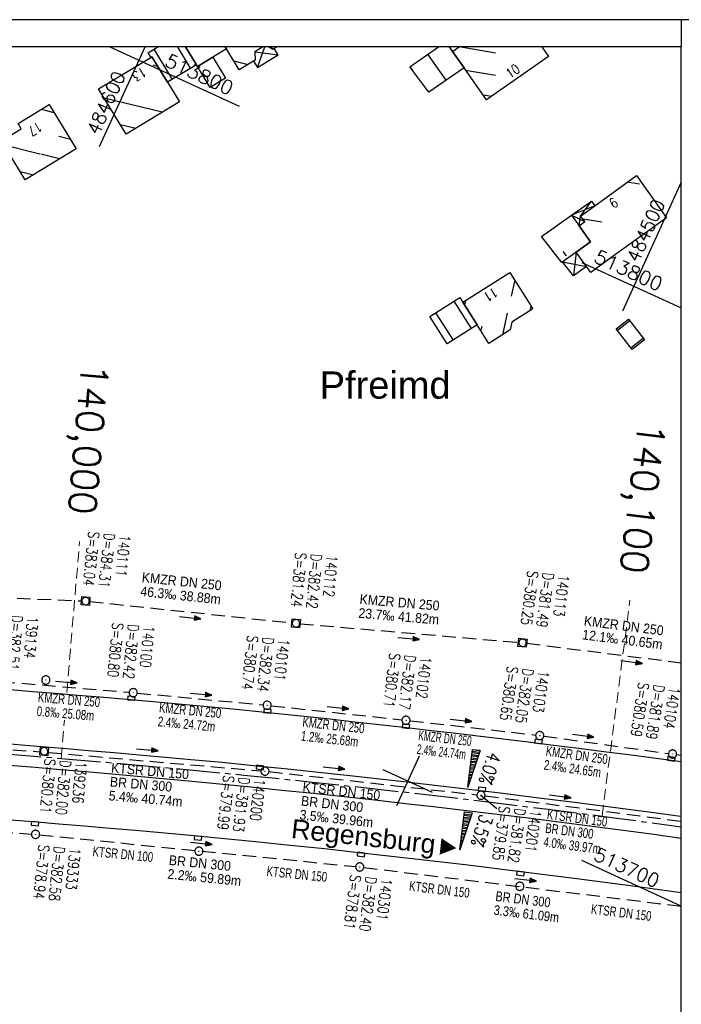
# Model space of a CAD drawing. Extents: x 4513183 to 4514318, y 5485253 to 5485550.
# Tile 7 of 8: x 4514012 to 4514133, y 5485369 to 5485550. Entities that reach past the tile are written whole.
import ezdxf
from ezdxf.enums import TextEntityAlignment as Align

# ---------------------------------------------------------------- set-up
doc = ezdxf.new("R2010")
doc.units = 0
doc.header["$LTSCALE"] = 10
doc.header["$MEASUREMENT"] = 0
for name, pattern in [('ACHSE', [5.5, 4, -0.5, 0.5, -0.5]), ('LT00', [0]), ('LT17', [0.15, 0.1, -0.05]), ('STRICHLINIE2', [0.375, 0.25, -0.125])]:
    doc.linetypes.add(name, pattern=pattern)
doc.layers.get('0').update_dxf_attribs({"linetype": 'LT00'})
for name, color, linetype in [('-BESCH', 7, 'STRICHLINIE2'), ('-BKAN014', 140, 'LT00'), ('-BKAN016-1', 140, 'LT00'), ('-BSCH014', 5, 'LT00'), ('-BSCH016', 5, 'LT00'), ('-Halt-Pfeil', 4, 'LT00'), ('-ORTSBEZEICHNUNG', 152, 'Continuous'), ('-RICHTUNG-NAME', 250, 'Continuous'), ('A-TEXT-KILOMETER', 30, 'LT17'), ('AX-020', 250, 'ACHSE'), ('DFK_BEB_SCHR', 254, 'LT00'), ('DFK_BEBAUUNG', 250, 'LT00'), ('DFK_HAUS_NR', 250, 'Continuous'), ('QUER_OST', 11, 'LT00'), ('QUER_WEST', 11, 'LT00'), ('RAHMEN', 250, 'Continuous'), ('V_AFBR_BAB', 250, 'LT00'), ('V_KA_MULD', 182, 'LT00'), ('V_KA_PRUF', 182, 'LT00'), ('V_RASTER', 250, 'LT00'), ('V_SINKK', 182, 'LT00')]:
    doc.layers.add(name, color=color, linetype=linetype)
doc.styles.add('Arial', font='arial.ttf')
doc.styles.add('Haltungsbeschriftung', font='arial.ttf', dxfattribs={"width": 0.75})
doc.styles.add('Kilometrierung', font='romans.shx')
doc.styles.add('ROMANS', font='romans.shx')
doc.styles.add('schachtbeschriftung', font='romans.shx', dxfattribs={"width": 0.75, "height": 0.2})
doc.styles.get("Standard").update_dxf_attribs({"font": 'romans.shx', "width": 0.8})

# ---------------------------------------------------------------- blocks, each defined once
blk = doc.blocks.new('SYMB0003')
at = {"color": 0, "linetype": 'ByBlock'}
for p, q in [((-0.015712, 0), (0.010166, 0.012015)), ((0, -0.021257), (-0.015712, 0)), ((0.010166, 0.012015), (0, -0.021257))]:
    blk.add_line(p, q, dxfattribs=at)
for points in [[(-0.031395, 0.499013), (-0.093691, 0.491144), (-0.154509, 0.475528), (-0.21289, 0.452414), (-0.267913, 0.422164), (-0.318712, 0.385257), (-0.364484, 0.342274), (-0.404509, 0.293893), (-0.438154, 0.240877), (-0.464888, 0.184062), (-0.484292, 0.124345), (-0.496058, 0.062667), (-0.5, 0)], [(-0.5, 0), (-0.496058, -0.062667), (-0.484292, -0.124345), (-0.464888, -0.184062), (-0.438154, -0.240877), (-0.404509, -0.293893), (-0.364485, -0.342274), (-0.318712, -0.385257), (-0.267914, -0.422164), (-0.21289, -0.452414), (-0.154509, -0.475529), (-0.093691, -0.491144), (-0.031395, -0.499014), (0.031395, -0.499014)], [(0.5, 0), (0.496057, 0.062667), (0.484292, 0.124345), (0.464888, 0.184062), (0.438153, 0.240877), (0.404509, 0.293893), (0.364484, 0.342274), (0.318712, 0.385257), (0.267913, 0.422164), (0.21289, 0.452414), (0.154509, 0.475528), (0.093691, 0.491144), (0.031395, 0.499013), (-0.031395, 0.499013)], [(0.031395, -0.499014), (0.093691, -0.491144), (0.154509, -0.475529), (0.21289, -0.452414), (0.267914, -0.422164), (0.318712, -0.385257), (0.364485, -0.342274), (0.404509, -0.293893), (0.438154, -0.240877), (0.464889, -0.184062), (0.484292, -0.124345), (0.496058, -0.062667), (0.5, 0)]]:
    blk.add_lwpolyline(points, dxfattribs=at)
blk = doc.blocks.new('SYMB1210')
at = {"color": 0, "linetype": 'ByBlock'}
blk.add_line((0.018815, -0.179014), (0.055623, -0.17119), dxfattribs=at)
for points in [[(-0.2, -0.2), (-0.2, 0.2), (0.2, 0.2), (0.2, -0.2), (-0.2, -0.2)], [(0.018815, 0.179014), (-0.018815, 0.179014), (-0.055623, 0.17119), (-0.09, 0.155885), (-0.120444, 0.133766), (-0.145623, 0.105801), (-0.164438, 0.073213), (-0.176067, 0.037424), (-0.18, 0)], [(-0.18, 0), (-0.176067, -0.037424), (-0.164438, -0.073213), (-0.145623, -0.105801), (-0.120444, -0.133766), (-0.09, -0.155885), (-0.055623, -0.17119), (-0.018815, -0.179014), (0.018815, -0.179014)], [(0.18, 0), (0.176067, 0.037424), (0.164438, 0.073213), (0.145623, 0.105801), (0.120444, 0.133766), (0.09, 0.155885), (0.055623, 0.17119), (0.018815, 0.179014)], [(0.055623, -0.17119), (0.09, -0.155885), (0.120444, -0.133766), (0.145623, -0.105801), (0.164438, -0.073213), (0.176067, -0.037424), (0.18, 0)]]:
    blk.add_lwpolyline(points, dxfattribs=at)
blk = doc.blocks.new('SYMB0652')
at = {"color": 0, "linetype": 'ByBlock'}
blk.add_lwpolyline([(-0.15, -0.075), (0.15, -0.075), (0.15, 0.075), (-0.15, 0.075), (-0.15, -0.075)], dxfattribs=at)
blk = doc.blocks.new('SYMB0070')
at = {"color": 0, "linetype": 'ByBlock'}
for p, q in [((-0.5, 0), (0.2, 0)), ((0.5, 0), (0.2, 0.1)), ((0.2, 0.1), (0.2, 0)), ((0.468, 0), (0.21, 0.086)), ((0.21, 0.086), (0.21, -0.086)), ((0.21, -0.086), (0.468, 0)), ((0.22, -0.072), (0.437, 0)), ((0.23, -0.058), (0.405, 0)), ((0.24, -0.045), (0.374, 0)), ((0.342, 0), (0.25, 0.031)), ((0.25, 0.031), (0.25, -0.031)), ((0.25, -0.031), (0.342, 0)), ((0.26, -0.017), (0.31, 0)), ((0.27, -0.003), (0.279, 0))]:
    blk.add_line(p, q, dxfattribs=at)
for points in [[(0.2, 0), (0.2, -0.1), (0.5, 0)], [(0.437, 0), (0.22, 0.072), (0.22, -0.072)], [(0.405, 0), (0.23, 0.058), (0.23, -0.058)], [(0.374, 0), (0.24, 0.045), (0.24, -0.045)], [(0.31, 0), (0.26, 0.017), (0.26, -0.017)], [(0.279, 0), (0.27, 0.003), (0.27, -0.003)]]:
    blk.add_lwpolyline(points, dxfattribs=at)

msp = doc.modelspace()

# ---------------------------------------------------------------- linework, layer by layer
at = {"layer": '-BESCH'}
for p, q in [((4513981.26, 5485445.03), (4514023.08, 5485443.3)), ((4514024.58, 5485443.19), (4514061.75, 5485439.26)), ((4514063.24, 5485439.11), (4514103.42, 5485435.67)), ((4514104.91, 5485435.52), (4514133.35, 5485431.92)), ((4514008.36, 5485428.47), (4514031.85, 5485426.5)), ((4514033.35, 5485426.36), (4514056.46, 5485424.19)), ((4514057.96, 5485424.04), (4514082, 5485421.44)), ((4514083.49, 5485421.28), (4514106.58, 5485418.64)), ((4513988, 5485417.71), (4514015.48, 5485415.56)), ((4514108.06, 5485418.45), (4514131, 5485415.25)), ((4514016.97, 5485415.44), (4514056.06, 5485412.06)), ((4514132.48, 5485415.04), (4514133.35, 5485414.92)), ((4514057.55, 5485411.92), (4514095.78, 5485407.66)), ((4514097.27, 5485407.48), (4514133.35, 5485402.81)), ((4513985.5, 5485402.45), (4514013.89, 5485400.43)), ((4514015.38, 5485400.3), (4514073.48, 5485394.47)), ((4514074.97, 5485394.3), (4514133.35, 5485387.18))]:
    msp.add_line(p, q, dxfattribs=at)
at = {"layer": '-BSCH014'}
msp.add_line((4514096.52, 5485407.58), (4514099.43, 5485405.14), dxfattribs=at)
at = {"layer": 'A-TEXT-KILOMETER', "lineweight": 0, "ltscale": 2}
for p, q in [((4514020.38, 5485426.49), (4514022.73, 5485454.2)), ((4514118.77, 5485403.74), (4514123.9, 5485443.41)), ((4514019.35, 5485414.35), (4514019.94, 5485421.39))]:
    msp.add_line(p, q, dxfattribs=at)
at = {"layer": 'AX-020', "ltscale": 0.2, "flags": 128}
msp.add_lwpolyline([(4513208.35, 5485369.65), (4513216.73, 5485371.26), (4513231.97, 5485374.12), (4513247.23, 5485376.89), (4513262.5, 5485379.59), (4513277.79, 5485382.21), (4513293.08, 5485384.76), (4513308.4, 5485387.22), (4513323.72, 5485389.6), (4513339.06, 5485391.91), (4513354.41, 5485394.13), (4513369.76, 5485396.28), (4513385.14, 5485398.34), (4513400.52, 5485400.33), (4513415.91, 5485402.24), (4513431.31, 5485404.07), (4513446.72, 5485405.82), (4513462.14, 5485407.49), (4513477.56, 5485409.08), (4513493, 5485410.59), (4513508.44, 5485412.02), (4513523.89, 5485413.37), (4513539.35, 5485414.64), (4513554.81, 5485415.83), (4513570.28, 5485416.95), (4513585.75, 5485417.98), (4513601.23, 5485418.93), (4513616.72, 5485419.8), (4513632.2, 5485420.6), (4513647.7, 5485421.31), (4513663.19, 5485421.94), (4513678.69, 5485422.49), (4513694.19, 5485422.97), (4513709.7, 5485423.36), (4513725.2, 5485423.67), (4513740.71, 5485423.91), (4513756.22, 5485424.06), (4513771.73, 5485424.13), (4513787.23, 5485424.12), (4513802.74, 5485424.04), (4513818.25, 5485423.87), (4513833.76, 5485423.62), (4513849.26, 5485423.3), (4513864.77, 5485422.89), (4513880.27, 5485422.4), (4513895.76, 5485421.84), (4513911.26, 5485421.19), (4513926.75, 5485420.46), (4513939.22, 5485419.82), (4513951.87, 5485419.11), (4513964.52, 5485418.35), (4513977.16, 5485417.53), (4513989.8, 5485416.65), (4514002.44, 5485415.71), (4514015.07, 5485414.71), (4514027.69, 5485413.64), (4514040.31, 5485412.5), (4514052.92, 5485411.29), (4514065.52, 5485410.01), (4514078.12, 5485408.66), (4514090.71, 5485407.22), (4514096.29, 5485406.56), (4514108.87, 5485405.02), (4514121.43, 5485403.39), (4514133.35, 5485401.78)], dxfattribs=at)
at = {"layer": 'DFK_BEB_SCHR'}
for p, q in [((4514036.37, 5485544.7), (4514039.73, 5485539.14)), ((4514043.15, 5485541.21), (4514040.74, 5485545.19)), ((4514058.49, 5485544.81), (4514057.64, 5485545.02)), ((4514090.11, 5485539), (4514086.74, 5485543.78)), ((4514090.64, 5485545.19), (4514093.39, 5485541.29)), ((4514099.21, 5485544), (4514092.51, 5485545.16)), ((4514037.13, 5485541.54), (4514036.25, 5485541.76)), ((4514051.06, 5485542.55), (4514053.66, 5485541.9)), ((4514083.47, 5485541.48), (4514083.97, 5485540.76)), ((4514093.7, 5485540.89), (4514099.16, 5485539.95)), ((4514098.46, 5485536.01), (4514096.94, 5485536.27)), ((4514037.93, 5485533.12), (4514027.25, 5485535.71)), ((4514018.09, 5485533.04), (4514015.99, 5485533.55)), ((4514030.2, 5485530.88), (4514033.08, 5485530.18)), ((4514018.9, 5485528.72), (4514021.04, 5485528.2)), ((4514015.43, 5485525.45), (4514008.88, 5485527.05)), ((4514019.07, 5485524.56), (4514015.61, 5485525.41)), ((4514011.82, 5485522.22), (4514014.25, 5485521.62)), ((4514125.69, 5485519.88), (4514123.41, 5485520.25)), ((4514118.72, 5485512.9), (4514115.3, 5485513.46)), ((4514111.54, 5485507.55), (4514112.18, 5485506.73)), ((4514102.72, 5485502.24), (4514102.06, 5485499.34)), ((4514094.76, 5485493.35), (4514091.57, 5485498.39)), ((4514093.69, 5485498.55), (4514093.5, 5485497.7)), ((4514105.56, 5485496.63), (4514105.75, 5485497.48)), ((4514088.19, 5485496.25), (4514091.39, 5485491.21)), ((4514101.36, 5485496.18), (4514100.47, 5485492.22)), ((4514123.91, 5485494.78), (4514121.64, 5485493)), ((4514096.52, 5485492.92), (4514096.72, 5485493.79)), ((4514124.08, 5485489.84), (4514126.36, 5485491.62))]:
    msp.add_line(p, q, dxfattribs=at)
at = {"layer": 'DFK_BEBAUUNG'}
for p, q in [((4514049.73, 5485544.77), (4514049.5, 5485545.14)), ((4514056.4, 5485545.14), (4514054.94, 5485544.26)), ((4514054.94, 5485544.26), (4514059.23, 5485543.65)), ((4514054.94, 5485544.26), (4514055.03, 5485542.72)), ((4514055.43, 5485541.37), (4514056.8, 5485545.14)), ((4514055.43, 5485541.37), (4514059.23, 5485543.65)), ((4514058.25, 5485544.66), (4514057.43, 5485545.14)), ((4514058.53, 5485544.83), (4514058.25, 5485544.66)), ((4514059.23, 5485543.65), (4514058.53, 5485544.83)), ((4514090.7, 5485545.14), (4514091.29, 5485544.3)), ((4514055.03, 5485542.72), (4514054.72, 5485542.54)), ((4514054.72, 5485542.54), (4514055.43, 5485541.37)), ((4514113.15, 5485514.19), (4514116.81, 5485516.8)), ((4514114.84, 5485514.05), (4514116.81, 5485516.8)), ((4514116.81, 5485516.8), (4514117.43, 5485515.92)), ((4514117.43, 5485515.92), (4514113.15, 5485514.19)), ((4514113.15, 5485514.19), (4514115.59, 5485513.07)), ((4514114.56, 5485512.25), (4514114.84, 5485514.05)), ((4514113.99, 5485507.41), (4514113.53, 5485503.05)), ((4514111.5, 5485505.62), (4514115.89, 5485504.76)), ((4514113.53, 5485503.05), (4514111.5, 5485505.62)), ((4514115.89, 5485504.76), (4514113.53, 5485503.05))]:
    msp.add_line(p, q, dxfattribs=at)
for points in [[(4514042.21, 5485545.14), (4514044.2, 5485541.85), (4514038.9, 5485538.64), (4514036.04, 5485543.33), (4514035.86, 5485543.22), (4514035.32, 5485544.06), (4514037.09, 5485545.14)], [(4514049.5, 5485545.14), (4514049.73, 5485544.77), (4514047.22, 5485543.26), (4514044.38, 5485541.54), (4514044.2, 5485541.85), (4514042.21, 5485545.14)], [(4514056.4, 5485545.14), (4514054.94, 5485544.26), (4514055.03, 5485542.72), (4514054.72, 5485542.54), (4514052.05, 5485540.92), (4514049.73, 5485544.77)], [(4514059.04, 5485545.14), (4514058.53, 5485544.83), (4514058.25, 5485544.66), (4514057.43, 5485545.14)], [(4514091.29, 5485544.3), (4514093.41, 5485541.3), (4514086.95, 5485536.79), (4514083.44, 5485541.47), (4514088.69, 5485545.14)], [(4514093.41, 5485541.3), (4514091.29, 5485544.3), (4514092.48, 5485545.14)], [(4514107.69, 5485545.14), (4514108.93, 5485543.37), (4514097.56, 5485535.38), (4514093.41, 5485541.3)], [(4514036.04, 5485543.33), (4514038.9, 5485538.64), (4514041.09, 5485535.03), (4514031.29, 5485529.09), (4514026.22, 5485537.4), (4514035.86, 5485543.22), (4514036.04, 5485543.33)], [(4514044.38, 5485541.54), (4514047.22, 5485543.26), (4514049.57, 5485539.37), (4514046.73, 5485537.66), (4514044.38, 5485541.54)], [(4514010.66, 5485524.12), (4514008.39, 5485527.85), (4514012.02, 5485530.09), (4514011.46, 5485531.06), (4514017.17, 5485534.55), (4514022.12, 5485526.43), (4514012.75, 5485520.7), (4514010.66, 5485524.12)], [(4514116.67, 5485509.33), (4514114.56, 5485512.25), (4514115.59, 5485513.07), (4514114.84, 5485514.05), (4514117.43, 5485515.92), (4514125.09, 5485521.47), (4514130.65, 5485513.74), (4514120.39, 5485506.35), (4514116.69, 5485503.64), (4514115.89, 5485504.76), (4514113.99, 5485507.41), (4514116.67, 5485509.33)], [(4514111.38, 5485505.53), (4514107.65, 5485510.28), (4514113.15, 5485514.19), (4514114.56, 5485512.25), (4514116.67, 5485509.33), (4514113.99, 5485507.41), (4514111.38, 5485505.53)], [(4514093.16, 5485498.22), (4514101.8, 5485503.69), (4514106.08, 5485496.96), (4514102.22, 5485494.53), (4514101.91, 5485493.14), (4514097.96, 5485490.64), (4514095.82, 5485494.03), (4514093.16, 5485498.22)], [(4514093.16, 5485498.22), (4514095.82, 5485494.03), (4514090.33, 5485490.54), (4514087.14, 5485495.59), (4514092.61, 5485499.06), (4514093.16, 5485498.22)], [(4514126.6, 5485491.3), (4514124.33, 5485489.53), (4514121.39, 5485493.32), (4514123.66, 5485495.1), (4514126.6, 5485491.3)]]:
    msp.add_lwpolyline(points, dxfattribs=at)
at = {"layer": 'QUER_OST'}
for p, q in [((4514094.85, 5485415.06), (4514096.05, 5485414.91)), ((4514096.14, 5485415.2), (4514094.88, 5485415.35)), ((4514094.92, 5485415.65), (4514096.24, 5485415.49)), ((4514096.33, 5485415.78), (4514094.95, 5485415.95)), ((4514094.63, 5485413.27), (4514095.48, 5485413.17)), ((4514095.57, 5485413.46), (4514094.67, 5485413.57)), ((4514094.7, 5485413.86), (4514095.67, 5485413.75)), ((4514095.76, 5485414.04), (4514094.74, 5485414.16)), ((4514094.78, 5485414.46), (4514095.86, 5485414.33)), ((4514095.95, 5485414.62), (4514094.81, 5485414.76)), ((4514094.42, 5485411.48), (4514094.91, 5485411.42)), ((4514095, 5485411.71), (4514094.45, 5485411.78)), ((4514094.49, 5485412.08), (4514095.1, 5485412)), ((4514095.19, 5485412.3), (4514094.53, 5485412.37)), ((4514094.56, 5485412.67), (4514095.29, 5485412.59)), ((4514095.38, 5485412.88), (4514094.6, 5485412.97)), ((4514094.2, 5485409.69), (4514094.33, 5485409.68)), ((4514094.43, 5485409.97), (4514094.24, 5485409.99)), ((4514094.28, 5485410.29), (4514094.52, 5485410.26)), ((4514094.62, 5485410.55), (4514094.31, 5485410.59)), ((4514094.35, 5485410.89), (4514094.71, 5485410.84)), ((4514094.81, 5485411.13), (4514094.38, 5485411.18)), ((4514094.13, 5485409.1), (4514094.14, 5485409.1)), ((4514094.24, 5485409.39), (4514094.17, 5485409.4))]:
    msp.add_line(p, q, dxfattribs=at)
msp.add_lwpolyline([(4514096.35, 5485415.83), (4514094.13, 5485409.05), (4514094.96, 5485416), (4514096.35, 5485415.83)], dxfattribs=at)
at = {"layer": 'QUER_WEST'}
for p, q in [((4514093.44, 5485404.15), (4514094.76, 5485403.99)), ((4514094.86, 5485404.28), (4514093.48, 5485404.45)), ((4514093.23, 5485402.36), (4514094.19, 5485402.25)), ((4514094.29, 5485402.54), (4514093.26, 5485402.66)), ((4514093.3, 5485402.96), (4514094.38, 5485402.83)), ((4514094.48, 5485403.12), (4514093.33, 5485403.26)), ((4514093.37, 5485403.55), (4514094.57, 5485403.41)), ((4514094.67, 5485403.7), (4514093.41, 5485403.85)), ((4514093.01, 5485400.58), (4514093.62, 5485400.5)), ((4514093.71, 5485400.79), (4514093.05, 5485400.87)), ((4514093.08, 5485401.17), (4514093.81, 5485401.08)), ((4514093.9, 5485401.38), (4514093.12, 5485401.47)), ((4514093.16, 5485401.77), (4514094, 5485401.67)), ((4514094.1, 5485401.96), (4514093.19, 5485402.07)), ((4514092.8, 5485398.79), (4514093.05, 5485398.76)), ((4514093.14, 5485399.05), (4514092.84, 5485399.09)), ((4514092.87, 5485399.38), (4514093.24, 5485399.34)), ((4514093.33, 5485399.63), (4514092.91, 5485399.68)), ((4514092.94, 5485399.98), (4514093.43, 5485399.92)), ((4514093.52, 5485400.21), (4514092.98, 5485400.28)), ((4514092.66, 5485397.6), (4514092.67, 5485397.6)), ((4514092.76, 5485397.89), (4514092.69, 5485397.89)), ((4514092.73, 5485398.19), (4514092.86, 5485398.18)), ((4514092.95, 5485398.47), (4514092.76, 5485398.49))]:
    msp.add_line(p, q, dxfattribs=at)
msp.add_lwpolyline([(4514094.87, 5485404.33), (4514092.65, 5485397.55), (4514093.48, 5485404.5), (4514094.87, 5485404.33)], dxfattribs=at)
at = {"layer": 'RAHMEN'}
msp.add_line((4514133.35, 5485550.14), (4514133.35, 5485545.14), dxfattribs=at)
for points in [[(4513183.35, 5485253.14), (4514318.35, 5485253.14), (4514318.35, 5485550.14), (4513183.35, 5485550.14), (4513183.35, 5485253.14)], [(4513208.35, 5485258.14), (4514133.35, 5485258.14), (4514133.35, 5485545.14), (4513208.35, 5485545.14), (4513208.35, 5485258.14)]]:
    msp.add_lwpolyline(points, dxfattribs=at)
at = {"layer": 'V_AFBR_BAB'}
for points in [[(4514009.98, 5485427.01), (4514014.12, 5485426.67), (4514018.26, 5485426.33), (4514022.4, 5485425.99), (4514026.54, 5485425.65), (4514030.68, 5485425.29), (4514034.82, 5485424.94), (4514038.96, 5485424.57), (4514044.92, 5485424.02), (4514050.89, 5485423.44), (4514056.85, 5485422.85), (4514062.82, 5485422.23), (4514068.78, 5485421.6), (4514073.3, 5485421.1), (4514077.83, 5485420.59), (4514082.36, 5485420.08), (4514086.88, 5485419.56), (4514091.41, 5485419.02), (4514095.93, 5485418.49), (4514100.57, 5485417.93), (4514105.2, 5485417.37), (4514109.84, 5485416.8), (4514114.47, 5485416.23), (4514119.1, 5485415.64), (4514123.73, 5485415.04), (4514133.35, 5485413.75)], [(4514009.3, 5485417.07), (4514014.91, 5485416.61), (4514019.63, 5485416.23), (4514024.34, 5485415.83), (4514029.06, 5485415.43), (4514033.77, 5485415.02), (4514038.48, 5485414.6), (4514043.19, 5485414.17), (4514048.93, 5485413.63), (4514054.66, 5485413.07), (4514060.39, 5485412.49), (4514066.12, 5485411.89), (4514071.84, 5485411.27), (4514081.25, 5485410.23), (4514090.66, 5485409.14), (4514100.06, 5485408.01), (4514107.13, 5485407.13), (4514114.19, 5485406.23), (4514121.25, 5485405.32), (4514128.31, 5485404.38), (4514133.18, 5485403.72), (4514133.35, 5485403.7)], [(4514133.35, 5485399.65), (4514127.85, 5485400.4), (4514122.19, 5485401.17), (4514116.52, 5485401.92), (4514110.85, 5485402.65), (4514105.18, 5485403.36), (4514099.5, 5485404.06), (4514093.88, 5485404.73), (4514088.26, 5485405.39), (4514082.63, 5485406.02), (4514077, 5485406.65), (4514071.38, 5485407.26), (4514065.65, 5485407.87), (4514059.93, 5485408.47), (4514054.2, 5485409.05), (4514048.47, 5485409.62), (4514042.74, 5485410.17), (4514038.04, 5485410.61), (4514033.35, 5485411.03), (4514028.65, 5485411.45), (4514023.95, 5485411.86), (4514019.25, 5485412.26), (4514014.54, 5485412.65), (4514008.98, 5485413.11)], [(4514133.35, 5485389.61), (4514123.98, 5485390.9), (4514113.67, 5485392.26), (4514103.34, 5485393.57), (4514093.59, 5485394.77), (4514083.84, 5485395.91), (4514074.07, 5485397.01), (4514067.75, 5485397.7), (4514061.42, 5485398.36), (4514055.09, 5485399.01), (4514048.76, 5485399.63), (4514042.43, 5485400.23), (4514037.73, 5485400.66), (4514033.04, 5485401.07), (4514028.34, 5485401.48), (4514023.64, 5485401.88), (4514018.94, 5485402.28), (4514014.24, 5485402.67), (4514010.01, 5485403.01)]]:
    msp.add_lwpolyline(points, dxfattribs=at)
at = {"layer": 'V_RASTER'}
for p, q in [((4514026.42, 5485526.86), (4514034.77, 5485545.14)), ((4514028.28, 5485545.14), (4514052.08, 5485534.27)), ((4514133.35, 5485520.26), (4514122.53, 5485496.59)), ((4514115.06, 5485505.5), (4514133.35, 5485497.15)), ((4514085.14, 5485414.73), (4514080.99, 5485405.63)), ((4514087.61, 5485408.1), (4514078.51, 5485412.26)), ((4514133.35, 5485387.21), (4514115.06, 5485395.56))]:
    msp.add_line(p, q, dxfattribs=at)

# ---------------------------------------------------------------- block references
at = {"layer": '-Halt-Pfeil'}
for p, xscale, yscale, zscale, rotation in [((4514043.06, 5485440.23), 3.999999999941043, 3.999999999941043, 3.999999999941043, 353.956399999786), ((4514083.25, 5485436.4), 3.999999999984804, 3.999999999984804, 3.999999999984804, 355.1050899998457), ((4514124.2, 5485432.07), 4.000000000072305, 4.000000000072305, 4.000000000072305, 352.8016799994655), ((4514020.28, 5485428.38), 3.999999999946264, 3.999999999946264, 3.999999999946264, 355.2000599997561), ((4514045.07, 5485426.17), 3.999999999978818, 3.999999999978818, 3.999999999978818, 354.6276400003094), ((4514070.25, 5485423.66), 3.999999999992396, 3.999999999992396, 3.999999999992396, 353.8332099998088), ((4514092.84, 5485421.35), 4.000000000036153, 4.000000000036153, 4.000000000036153, 353.4813899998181), ((4514115.31, 5485418.54), 3.999999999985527, 3.999999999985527, 3.999999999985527, 352.0677199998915), ((4514035.16, 5485415.94), 3.999999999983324, 3.999999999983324, 3.999999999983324, 355.06297999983), ((4514069.52, 5485412.6), 4.000000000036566, 4.000000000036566, 4.000000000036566, 353.6431999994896), ((4514111.09, 5485407.37), 3.999999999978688, 3.999999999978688, 3.999999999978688, 352.625579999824), ((4514045.1, 5485398.75), 3.999999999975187, 3.999999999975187, 3.999999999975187, 354.269220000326), ((4514104.72, 5485392.04), 3.99999999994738, 3.99999999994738, 3.99999999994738, 353.0445900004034)]:
    msp.add_blockref('SYMB0070', p, dxfattribs=dict(at, xscale=xscale, yscale=yscale, zscale=zscale, rotation=rotation))
at = {"layer": 'V_KA_MULD'}
for p, xscale, yscale, zscale, rotation in [((4514023.83, 5485443.27), 3.799999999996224, 3.799999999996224, 3.799999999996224, 355.9999999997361), ((4514062.5, 5485439.18), 3.800000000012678, 3.800000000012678, 3.800000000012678, 353.9999999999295), ((4514104.16, 5485435.61), 3.800000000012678, 3.800000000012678, 3.800000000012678, 353.9999999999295), ((4514016.22, 5485415.65), 3.799999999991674, 3.799999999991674, 3.799999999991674, 175.6521641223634)]:
    msp.add_blockref('SYMB1210', p, dxfattribs=dict(at, xscale=xscale, yscale=yscale, zscale=zscale, rotation=rotation))
at = {"layer": 'V_KA_PRUF', "xscale": 1.499999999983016, "yscale": 1.499999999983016, "zscale": 1.499999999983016}
for p in [(4514016.54, 5485428.76), (4514032.6, 5485426.43), (4514057.21, 5485424.12), (4514082.74, 5485421.36), (4514107.32, 5485418.55), (4514131.74, 5485415.15), (4514056.81, 5485412), (4514096.52, 5485407.58), (4514014.64, 5485400.38), (4514044.67, 5485397.29), (4514074.23, 5485394.39), (4514103.66, 5485390.84)]:
    msp.add_blockref('SYMB0003', p, dxfattribs=at)
at = {"layer": 'V_SINKK'}
for p, xscale, yscale, zscale, rotation in [((4514032.25, 5485425.42), 4.500000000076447, 4.500000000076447, 4.500000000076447, 354.999999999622), ((4514057.27, 5485423.08), 4.500000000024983, 4.500000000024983, 4.500000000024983, 354.0000000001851), ((4514082.72, 5485420.29), 4.499999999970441, 4.499999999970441, 4.499999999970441, 352.9999999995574), ((4514107.1, 5485417.45), 4.499999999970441, 4.499999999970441, 4.499999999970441, 352.9999999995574), ((4514131.51, 5485414.26), 4.499999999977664, 4.499999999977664, 4.499999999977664, 351.9999999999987), ((4514055.92, 5485412.68), 4.500000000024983, 4.500000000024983, 4.500000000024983, 354.0000000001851), ((4514096.71, 5485408.66), 4.499999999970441, 4.499999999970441, 4.499999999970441, 352.9999999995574), ((4514014.55, 5485402.37), 4.500000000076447, 4.500000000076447, 4.500000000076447, 174.999999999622), ((4514044.5, 5485399.74), 4.500000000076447, 4.500000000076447, 4.500000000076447, 174.999999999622), ((4514074.45, 5485396.68), 4.500000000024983, 4.500000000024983, 4.500000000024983, 354.0000000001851), ((4514103.78, 5485393.2), 4.499999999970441, 4.499999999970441, 4.499999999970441, 352.9999999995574)]:
    msp.add_blockref('SYMB0652', p, dxfattribs=dict(at, xscale=xscale, yscale=yscale, zscale=zscale, rotation=rotation))

# ---------------------------------------------------------------- texts
at = {"layer": '-BKAN014', "style": 'Haltungsbeschriftung'}
for s, rotation, width, p in [('KMZR DN 250', 353.9564, 0.9, (4514034.1, 5485446.77)), ('46.3‰ 38.88m', 353.9564, 0.9, (4514033.83, 5485444.22)), ('KMZR DN 250', 355.1051, 0.9, (4514074.15, 5485442.76)), ('23.7‰ 41.82m', 355.1051, 0.9, (4514073.94, 5485440.21)), ('KMZR DN 250', 352.8017, 0.9, (4514115.37, 5485438.79)), ('12.1‰ 40.65m', 352.8017, 0.9, (4514115.05, 5485436.25)), ('KTSR DN 150', 355.063, 0.9, (4514028.47, 5485411.75)), ('BR DN 300', 355.063, 0.9, (4514028.25, 5485409.2)), ('KTSR DN 150', 353.6432, 0.9, (4514063.65, 5485408.24)), ('5.4‰ 40.74m', 355.063, 0.9, (4514028.03, 5485406.65)), ('BR DN 300', 353.6432, 0.9, (4514063.37, 5485405.7)), ('3.5‰ 39.96m', 353.6432, 0.9, (4514063.09, 5485403.15)), ('KTSR DN 150', 352.6256, 0.7, (4514108.57, 5485403.22)), ('BR DN 300', 352.6256, 0.7, (4514108.25, 5485400.68)), ('4.0‰ 39.97m', 352.6256, 0.7, (4514107.92, 5485398.14))]:
    msp.add_text(s, height=1.8, rotation=rotation, dxfattribs=dict(at, width=width)).set_placement(p)
at = {"layer": '-BKAN016-1', "style": 'Haltungsbeschriftung'}
for s, rotation, width, p in [('KMZR DN 250', 355.2001, 0.7, (4514015.02, 5485424.73)), ('KMZR DN 250', 354.6276, 0.7, (4514037.29, 5485422.82)), ('0.8‰ 25.08m', 355.2001, 0.7, (4514014.8, 5485422.17)), ('2.4‰ 24.72m', 354.6276, 0.7, (4514037.05, 5485420.27)), ('KMZR DN 250', 353.8332, 0.7, (4514063.63, 5485420.18)), ('1.2‰ 25.68m', 353.8332, 0.7, (4514063.36, 5485417.63)), ('KMZR DN 250', 353.4814, 0.6, (4514084.94, 5485417.72)), ('2.4‰ 24.74m', 353.4814, 0.6, (4514084.65, 5485415.18)), ('KMZR DN 250', 352.0677, 0.7, (4514108.35, 5485414.85)), ('2.4‰ 24.65m', 352.0677, 0.7, (4514107.99, 5485412.32)), ('KTSR DN 100', 354.2692, 0.7, (4514025.06, 5485396.4)), ('BR DN 300', 354.2692, 0.9, (4514039.07, 5485394.79)), ('2.2‰ 59.89m', 354.2692, 0.9, (4514038.82, 5485392.25)), ('KTSR DN 150', 354.2692, 0.7, (4514057.05, 5485392.75)), ('KTSR DN 150', 353.0446, 0.7, (4514083.24, 5485390.05)), ('BR DN 300', 353.0446, 0.8, (4514099.09, 5485388.17)), ('3.3‰ 61.09m', 353.0446, 0.8, (4514098.78, 5485385.63)), ('KTSR DN 150', 353.0446, 0.7, (4514116.67, 5485385.8))]:
    msp.add_text(s, height=1.8, rotation=rotation, dxfattribs=dict(at, width=width)).set_placement(p)
at = {"layer": '-BSCH014', "style": 'schachtbeschriftung', "width": 0.75}
for s, rotation, p in [('S=383.04', 263.9564, (4514024.39, 5485456.14)), ('D=384.31', 263.9564, (4514027.26, 5485455.84)), ('140111', 263.9564, (4514030.12, 5485455.53)), ('S=381.24', 265.1051, (4514062.43, 5485452.26)), ('D=382.42', 265.1051, (4514065.3, 5485452.01)), ('140112', 265.1051, (4514068.17, 5485451.77)), ('S=380.25', 262.8017, (4514105.09, 5485448.93)), ('D=381.49', 262.8017, (4514107.94, 5485448.57)), ('140113', 262.8017, (4514110.8, 5485448.21)), ('S=380.21', 265.063, (4514016.32, 5485414.34)), ('D=382.00', 265.063, (4514019.19, 5485414.09)), ('139236', 265.063, (4514022.06, 5485413.84)), ('S=379.99', 263.6432, (4514049.17, 5485411.3)), ('D=381.93', 263.6432, (4514052.03, 5485410.98)), ('140200', 263.6432, (4514054.89, 5485410.66)), ('S=379.85', 262.6256, (4514099.89, 5485405.66)), ('D=381.82', 262.6256, (4514102.75, 5485405.29)), ('140201', 262.6256, (4514105.61, 5485404.92))]:
    msp.add_text(s, height=2, rotation=rotation, dxfattribs=at).set_placement(p)
at = {"layer": '-BSCH016', "style": 'schachtbeschriftung', "width": 0.75}
for s, rotation, p in [('D=382.51', 265.2001, (4514010.29, 5485440.73)), ('139134', 265.2001, (4514013.15, 5485440.49)), ('S=380.80', 264.6276, (4514028.79, 5485439.35)), ('D=382.42', 264.6276, (4514031.66, 5485439.08)), ('140100', 264.6276, (4514034.53, 5485438.81)), ('S=380.74', 263.8332, (4514053.59, 5485437.03)), ('D=382.34', 263.8332, (4514056.45, 5485436.72)), ('140101', 263.8332, (4514059.32, 5485436.41)), ('S=380.71', 263.4814, (4514079.71, 5485433.79)), ('D=382.17', 263.4814, (4514082.57, 5485433.46)), ('140102', 263.4814, (4514085.43, 5485433.13)), ('S=380.65', 262.0677, (4514101.37, 5485431.38)), ('D=382.05', 262.0677, (4514104.22, 5485430.98)), ('140103', 262.0677, (4514107.08, 5485430.58)), ('S=380.59', 261.6295, (4514125.47, 5485428.4)), ('D=381.89', 261.6295, (4514128.32, 5485427.98)), ('140104', 261.6295, (4514131.17, 5485427.56)), ('S=378.94', 264.2692, (4514015.21, 5485398.56)), ('D=382.58', 264.2692, (4514018.07, 5485398.27)), ('139333', 264.2692, (4514020.94, 5485397.98)), ('S=378.81', 263.0446, (4514072.51, 5485393.03)), ('D=382.40', 263.0446, (4514075.37, 5485392.69)), ('140301', 263.0446, (4514078.23, 5485392.34))]:
    msp.add_text(s, height=2, rotation=rotation, dxfattribs=at).set_placement(p)
at = {"layer": '-ORTSBEZEICHNUNG', "style": 'Arial'}
msp.add_text('Pfreimd', height=5, rotation=0, dxfattribs=at).set_placement((4514066.87, 5485480.48))
at = {"layer": '-RICHTUNG-NAME', "insert": (4514092.67, 5485395.25), "char_height": 3.5, "width": 37.7378, "attachment_point": 9, "rotation": 353.7125, "style": 'Arial'}
msp.add_mtext('\\pt4,12,15.5,23.75;{\\fSwis721 BlkOul BT|b0|i0|c0|p82;Regensburg\\fArial|b0|i0|c0|p32;►}', dxfattribs=at)
at = {"layer": 'A-TEXT-KILOMETER', "style": 'Kilometrierung'}
for s, rotation, p in [('140,000', 265, (4514023.15, 5485459.18)), ('140,100', 263, (4514124.54, 5485448.37))]:
    msp.add_text(s, height=5, rotation=rotation, dxfattribs=at).set_placement(p, align=Align.MIDDLE_RIGHT)
at = {"layer": 'DFK_HAUS_NR', "style": 'ROMANS', "width": 0.8}
for s, rotation, p in [('10', 35.1015, (4514101.85, 5485539.25)), ('13', 211.1257, (4514034.3, 5485541.5)), ('17', 211.0723, (4514015.16, 5485531.44)), ('9', 215.9088, (4514120.87, 5485517.55)), ('11', 212.3505, (4514098.88, 5485501.01))]:
    msp.add_text(s, height=1.8, rotation=rotation, dxfattribs=at).set_placement(p)
at = {"layer": 'QUER_OST', "width": 0.75}
msp.add_text('4.0%', height=2.5, rotation=251.867, dxfattribs=at).set_placement((4514097.9, 5485415.69))
at = {"layer": 'QUER_WEST', "width": 0.75}
msp.add_text('3.5%', height=2.5, rotation=251.867, dxfattribs=at).set_placement((4514096.4, 5485404.25))
at = {"layer": 'V_RASTER'}
for s, rotation, width, p in [(' 513800', 335.4513, 1.033, (4514036.57, 5485542.45)), (' 484600', 65.4513, 0.951, (4514025.51, 5485527.27)), (' 484500', 65.4513, 0.944, (4514124.75, 5485503.85)), (' 513800', 335.4513, 1.033, (4514115.48, 5485506.41)), (' 513700', 335.4513, 0.99, (4514115.48, 5485396.47))]:
    msp.add_text(s, height=2.5, rotation=rotation, dxfattribs=dict(at, width=width)).set_placement(p)

doc.saveas('drawing.dxf')
